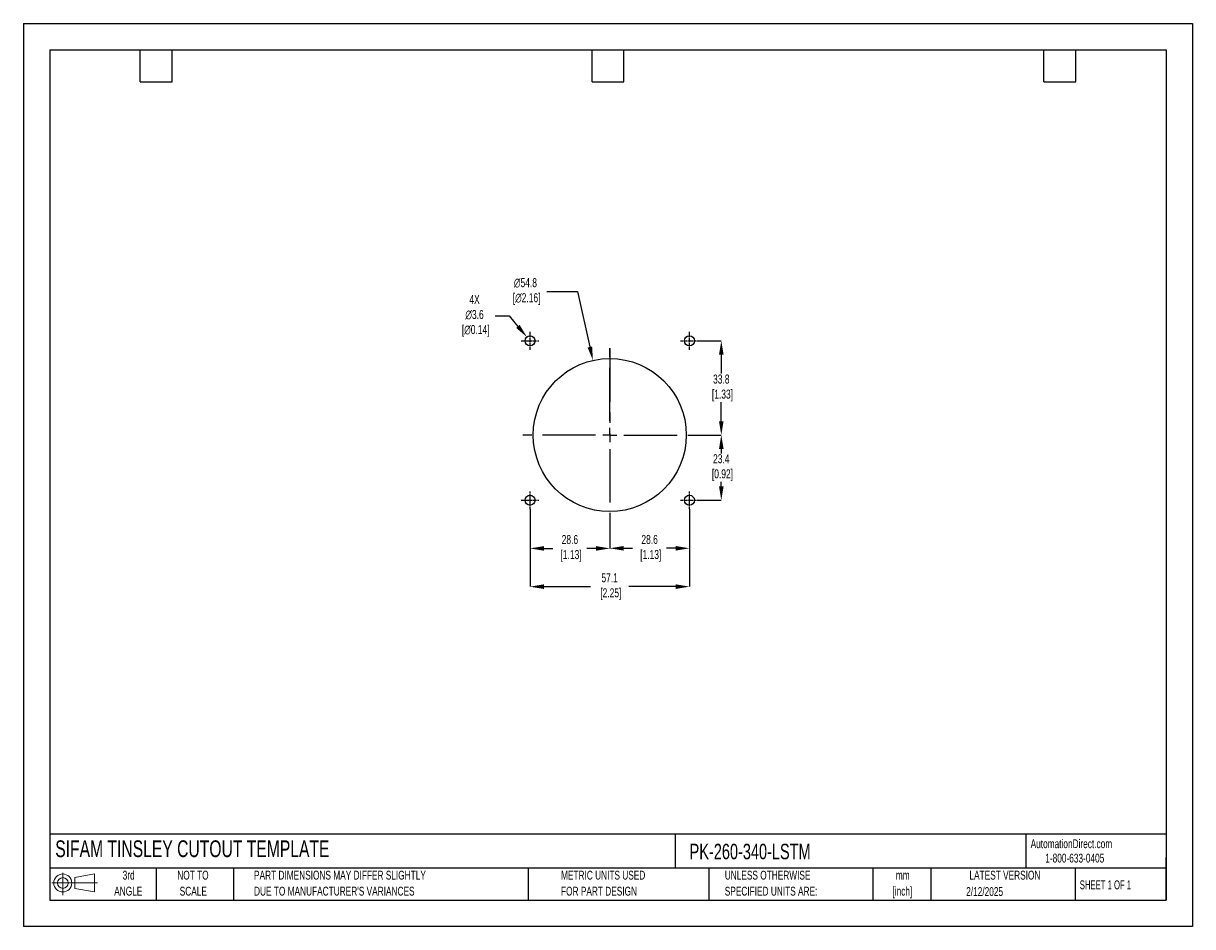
# Model space of a CAD drawing. Header units: millimetres. Extents: x 0 to 419, y 0 to 324.
import ezdxf

# ---------------------------------------------------------------- set-up
doc = ezdxf.new("R2010")
doc.units = ezdxf.units.MM
doc.header["$LTSCALE"] = 1.5
doc.header["$PDSIZE"] = -1
doc.linetypes.add('CENTERX2', pattern=[20.32, 12.7, -2.54, 2.54, -2.54])
for name, color, linetype in [('1', 7, 'Continuous'), ('CENTER', 40, 'CENTERX2'), ('SLD-DEFPOINTS', 7, 'Continuous')]:
    doc.layers.add(name, color=color, linetype=linetype)
doc.layers.add('DIMENSIONS', color=140, linetype='Continuous', lineweight=25)
doc.layers.add('TEXT', color=140, linetype='Continuous', lineweight=25)
doc.styles.add('SLDTEXTSTYLE0', font='TXT', dxfattribs={"width": 0.7})
doc.styles.add('SLDTEXTSTYLE1', font='TXT', dxfattribs={"width": 0.65})
doc.dimstyles.new('SLDDIMSTYLE0', dxfattribs={"dimtxt": 3.237012, "dimasz": 4.953, "dimexe": 0, "dimexo": 0.0625, "dimgap": 0.809253, "dimtad": 0, "dimtih": 1, "dimtoh": 1, "dimrnd": 1e-09, "dimzin": 12, "dimdsep": 46, "dimtxsty": 'SLDTEXTSTYLE0', "dimsah": 1, "dimcen": 0, "dimadec": 0, "dimazin": 3, "dimtfac": 1, "dimtofl": 0, "dimtmove": 0, "dimatfit": 3, "dimfxl": 0, "dimfrac": 2, "dimtolj": 1, "dimtzin": 12, "dimarcsym": 0})

# ---------------------------------------------------------------- blocks, each defined once
blk = doc.blocks.new('Block11')
at = {"color": 7, "linetype": 'Continuous', "lineweight": 18}
for p, q in [((0, 4.32), (16.31, 4.32)), ((3.88, 7.97), (3.88, 0)), ((8.22, 6.25), (15.26, 7.55)), ((8.22, 2.39), (8.22, 6.25)), ((15.26, 7.55), (15.26, 1.1)), ((8.22, 2.39), (15.26, 1.1))]:
    blk.add_line(p, q, dxfattribs=at)
for radius in [3.23, 1.93]:
    blk.add_circle((3.88, 4.32), radius, dxfattribs=at)
blk = doc.blocks.new('Block12')
at = {"layer": 'SLD-DEFPOINTS'}
blk.add_blockref('Block11', (0, 0), dxfattribs=at)
blk = doc.blocks.new('SW_NOTE_0_1')
at = {"layer": 'TEXT', "color": 0, "linetype": 'CENTERX2', "lineweight": 18, "char_height": 3.175, "attachment_point": 2, "style": 'SLDTEXTSTYLE0'}
for s, insert in [('mm', (4.27, 4.09)), ('[inch]', (4.14, -1.64))]:
    blk.add_mtext(s, dxfattribs=dict(at, insert=insert))
blk = doc.blocks.new('SW_NOTE_0_2')
at = {"layer": 'TEXT', "color": 0, "linetype": 'CENTERX2', "lineweight": 18, "char_height": 3.175, "attachment_point": 1, "style": 'SLDTEXTSTYLE0'}
for s, insert in [('UNLESS OTHERWISE', (0, 4.09)), ('SPECIFIED UNITS ARE:', (0, -1.64))]:
    blk.add_mtext(s, dxfattribs=dict(at, insert=insert))
blk = doc.blocks.new('SW_NOTE_0_3')
at = {"layer": 'TEXT', "color": 0, "linetype": 'CENTERX2', "lineweight": 18, "char_height": 3.175, "attachment_point": 1, "style": 'SLDTEXTSTYLE0'}
for s, insert in [('PART DIMENSIONS MAY DIFFER SLIGHTLY', (0, 4.09)), ("DUE TO MANUFACTURER'S VARIANCES", (0, -1.64))]:
    blk.add_mtext(s, dxfattribs=dict(at, insert=insert))
blk = doc.blocks.new('SW_NOTE_0_4')
at = {"layer": 'TEXT', "color": 0, "linetype": 'CENTERX2', "lineweight": 18, "char_height": 3.175, "attachment_point": 2, "style": 'SLDTEXTSTYLE0'}
for s, insert in [('NOT TO', (7.89, 4.09)), ('SCALE', (8.03, -1.64))]:
    blk.add_mtext(s, dxfattribs=dict(at, insert=insert))
blk = doc.blocks.new('SW_NOTE_0_5')
at = {"layer": 'TEXT', "color": 0, "linetype": 'CENTERX2', "lineweight": 18, "char_height": 3.175, "attachment_point": 2, "style": 'SLDTEXTSTYLE0'}
for s, insert in [('3rd', (3.47, 4.09)), ('ANGLE', (3.33, -1.64))]:
    blk.add_mtext(s, dxfattribs=dict(at, insert=insert))
blk = doc.blocks.new('SW_NOTE_0_6')
at = {"layer": 'TEXT', "color": 0, "linetype": 'CENTERX2', "lineweight": 18, "char_height": 3.175, "attachment_point": 1, "style": 'SLDTEXTSTYLE0'}
for s, insert in [('METRIC UNITS USED', (0, 4.09)), ('FOR PART DESIGN', (0, -1.64))]:
    blk.add_mtext(s, dxfattribs=dict(at, insert=insert))
blk = doc.blocks.new('SW_CENTERMARKSYMBOL_0')
at = {"layer": 'CENTER', "color": 0}
for p, q in [((0, 5.08), (0, 31.2)), ((-5.08, 0), (-31.2, 0)), ((0, 0), (-2.54, 0)), ((0, 0), (0, 2.54)), ((0, 0), (0, -2.54)), ((0, 0), (2.54, 0)), ((5.08, 0), (31.2, 0)), ((0, -5.08), (0, -31.2))]:
    blk.add_line(p, q, dxfattribs=at)
blk = doc.blocks.new('*D21')
at = {"layer": 'Defpoints', "color": 0}
for p in [(238.76, 149.69), (210.19, 145.06), (238.76, 135.64)]:
    blk.add_point(p, dxfattribs=at)
at = {"layer": 'DIMENSIONS', "color": 0, "lineweight": -2}
for p, q in [((238.76, 149.63), (238.76, 135.64)), ((210.19, 145), (210.19, 135.64)), ((215.14, 135.64), (218.38, 135.64)), ((233.81, 135.64), (230.57, 135.64))]:
    blk.add_line(p, q, dxfattribs=at)
at = {"layer": 'DIMENSIONS', "color": 0}
for points in [[(215.14, 136.47), (215.14, 134.82), (210.19, 135.64)], [(233.81, 136.47), (233.81, 134.82), (238.76, 135.64)]]:
    blk.add_solid(points, dxfattribs=at)
at = {"layer": 'DIMENSIONS', "color": 0, "insert": (224.47, 135.64), "char_height": 3.237, "attachment_point": 5, "style": 'SLDTEXTSTYLE0'}
blk.add_mtext('\\A1;28.6\\P [1.13]', dxfattribs=at)
blk = doc.blocks.new('*D22')
at = {"layer": 'Defpoints', "color": 0}
for p in [(181.61, 149.69), (238.76, 149.69), (238.76, 121.9)]:
    blk.add_point(p, dxfattribs=at)
at = {"layer": 'DIMENSIONS', "color": 0, "lineweight": -2}
for p, q in [((181.61, 149.63), (181.61, 121.9)), ((238.76, 149.63), (238.76, 121.9)), ((186.56, 121.9), (203.3, 121.9)), ((233.81, 121.9), (217, 121.9))]:
    blk.add_line(p, q, dxfattribs=at)
at = {"layer": 'DIMENSIONS', "color": 0}
for points in [[(186.56, 122.72), (186.56, 121.07), (181.61, 121.9)], [(233.81, 122.72), (233.81, 121.07), (238.76, 121.9)]]:
    blk.add_solid(points, dxfattribs=at)
at = {"layer": 'DIMENSIONS', "color": 0, "insert": (210.15, 121.9), "char_height": 3.237, "attachment_point": 5, "style": 'SLDTEXTSTYLE0'}
blk.add_mtext('\\A1;57.1\\P [2.25]', dxfattribs=at)
blk = doc.blocks.new('*D23')
at = {"layer": 'Defpoints', "color": 0}
for p in [(241.38, 176.25), (241.95, 152.88), (250.16, 152.88)]:
    blk.add_point(p, dxfattribs=at)
at = {"layer": 'DIMENSIONS', "color": 0, "lineweight": -2}
for p, q in [((241.44, 176.25), (250.16, 176.25)), ((250.16, 171.3), (250.16, 169.69)), ((250.16, 157.84), (250.16, 159.44)), ((242.01, 152.88), (250.16, 152.88))]:
    blk.add_line(p, q, dxfattribs=at)
at = {"layer": 'DIMENSIONS', "color": 0}
for points in [[(249.34, 171.3), (250.99, 171.3), (250.16, 176.25)], [(249.34, 157.84), (250.99, 157.84), (250.16, 152.88)]]:
    blk.add_solid(points, dxfattribs=at)
at = {"layer": 'DIMENSIONS', "color": 0, "insert": (250.16, 164.57), "char_height": 3.237, "attachment_point": 5, "style": 'SLDTEXTSTYLE0'}
blk.add_mtext('\\A1;23.4\\P [0.92]', dxfattribs=at)
blk = doc.blocks.new('*D24')
at = {"layer": 'Defpoints', "color": 0}
for p in [(241.95, 210.03), (241.38, 176.25), (250.16, 176.25)]:
    blk.add_point(p, dxfattribs=at)
at = {"layer": 'DIMENSIONS', "color": 0, "lineweight": -2}
for p, q in [((242.01, 210.03), (250.16, 210.03)), ((250.16, 205.08), (250.16, 198.27)), ((250.16, 181.21), (250.16, 188.02)), ((241.44, 176.25), (250.16, 176.25))]:
    blk.add_line(p, q, dxfattribs=at)
at = {"layer": 'DIMENSIONS', "color": 0}
for points in [[(249.34, 205.08), (250.99, 205.08), (250.16, 210.03)], [(249.34, 181.21), (250.99, 181.21), (250.16, 176.25)]]:
    blk.add_solid(points, dxfattribs=at)
at = {"layer": 'DIMENSIONS', "color": 0, "insert": (250.16, 193.14), "char_height": 3.237, "attachment_point": 5, "style": 'SLDTEXTSTYLE0'}
blk.add_mtext('\\A1;33.8\\P [1.33]', dxfattribs=at)
blk = doc.blocks.new('*D25')
at = {"layer": 'Defpoints', "color": 0}
for p in [(181.61, 149.69), (210.19, 145.06), (181.61, 135.61)]:
    blk.add_point(p, dxfattribs=at)
at = {"layer": 'DIMENSIONS', "color": 0, "lineweight": -2}
for p, q in [((181.61, 149.63), (181.61, 135.61)), ((210.19, 145), (210.19, 135.61)), ((186.56, 135.61), (189.8, 135.61)), ((205.23, 135.61), (201.99, 135.61))]:
    blk.add_line(p, q, dxfattribs=at)
at = {"layer": 'DIMENSIONS', "color": 0}
for points in [[(186.56, 136.43), (186.56, 134.78), (181.61, 135.61)], [(205.23, 136.43), (205.23, 134.78), (210.19, 135.61)]]:
    blk.add_solid(points, dxfattribs=at)
at = {"layer": 'DIMENSIONS', "color": 0, "insert": (195.9, 135.61), "char_height": 3.237, "attachment_point": 5, "style": 'SLDTEXTSTYLE0'}
blk.add_mtext('\\A1;28.6\\P [1.13]', dxfattribs=at)
blk = doc.blocks.new('*D26')
at = {"layer": 'Defpoints', "color": 0}
for p in [(204.15, 203.01), (216.22, 149.5)]:
    blk.add_point(p, dxfattribs=at)
at = {"layer": 'DIMENSIONS', "color": 0, "lineweight": -2}
for p, q in [((187.58, 227.7), (198.57, 227.7)), ((198.57, 227.7), (203.06, 207.84))]:
    blk.add_line(p, q, dxfattribs=at)
at = {"layer": 'DIMENSIONS', "color": 0}
blk.add_solid([(203.86, 208.02), (202.25, 207.66), (204.15, 203.01)], dxfattribs=at)
at = {"layer": 'DIMENSIONS', "color": 0, "insert": (179.97, 227.7), "char_height": 3.237, "attachment_point": 5, "style": 'SLDTEXTSTYLE0'}
blk.add_mtext('\\A1;∅54.8\\P [∅2.16]', dxfattribs=at)
blk = doc.blocks.new('*D27')
at = {"layer": 'Defpoints', "color": 0}
for p in [(180.47, 211.4), (182.76, 208.67)]:
    blk.add_point(p, dxfattribs=at)
at = {"layer": 'DIMENSIONS', "color": 0, "lineweight": -2}
for p, q in [((169.14, 218.98), (174.09, 218.98)), ((174.09, 218.98), (177.28, 215.19))]:
    blk.add_line(p, q, dxfattribs=at)
at = {"layer": 'DIMENSIONS', "color": 0}
blk.add_solid([(177.91, 215.72), (176.65, 214.66), (180.47, 211.4)], dxfattribs=at)
at = {"layer": 'DIMENSIONS', "color": 0, "insert": (161.72, 218.98), "char_height": 3.237, "attachment_point": 5, "style": 'SLDTEXTSTYLE0'}
blk.add_mtext('\\A1;4X\\P∅3.6\\P [∅0.14]', dxfattribs=at)

msp = doc.modelspace()

# ---------------------------------------------------------------- linework, layer by layer
at = {"color": 7, "linetype": 'Continuous'}
for p, q in [((0, 323.85), (0, 0)), ((0, 323.85), (419.1, 323.85)), ((419.1, 323.85), (419.1, 0)), ((419.1, 0), (0, 0))]:
    msp.add_line(p, q, dxfattribs=at)
at = {"layer": '1', "color": 1, "linetype": 'Continuous'}
for centre, radius in [((181.61, 210.03), 1.78), ((238.76, 210.03), 1.78), ((210.19, 176.25), 27.43), ((181.61, 152.88), 1.78), ((238.76, 152.88), 1.78)]:
    msp.add_circle(centre, radius, dxfattribs=at)
at = {"layer": 'CENTER', "ltscale": 0.05}
for p, q in [((178.42, 210.03), (184.8, 210.03)), ((181.61, 206.84), (181.61, 213.22)), ((235.57, 210.03), (241.95, 210.03)), ((238.76, 206.84), (238.76, 213.22)), ((181.61, 149.69), (181.61, 156.07)), ((238.76, 149.69), (238.76, 156.07)), ((178.42, 152.88), (184.8, 152.88)), ((235.57, 152.88), (241.95, 152.88))]:
    msp.add_line(p, q, dxfattribs=at)
at = {"layer": 'CENTER'}
msp.add_line((210.19, 207.25), (210.19, 176.25), dxfattribs=at)
at = {"layer": 'TEXT'}
for p, q in [((9.52, 314.32), (409.57, 314.32)), ((9.52, 314.32), (9.52, 9.52)), ((41.91, 302.89), (41.91, 314.32)), ((53.34, 302.89), (53.34, 314.32)), ((203.83, 302.89), (203.83, 314.32)), ((215.26, 302.89), (215.26, 314.32)), ((365.76, 302.89), (365.76, 314.32)), ((377.19, 302.89), (377.19, 314.32)), ((409.57, 314.32), (409.57, 9.52)), ((41.91, 302.89), (53.34, 302.89)), ((203.83, 302.89), (215.26, 302.89)), ((365.76, 302.89), (377.19, 302.89)), ((409.57, 33.19), (9.52, 33.19)), ((233.64, 33.19), (233.64, 20.95)), ((359.36, 33.19), (359.36, 20.95)), ((409.57, 9.52), (409.57, 24.77)), ((409.57, 20.95), (9.52, 20.95)), ((47.62, 20.95), (47.62, 9.52)), ((75.32, 20.95), (75.32, 9.52)), ((180.97, 20.95), (180.97, 9.52)), ((245.67, 20.95), (245.67, 9.52)), ((304.54, 20.95), (304.54, 9.52)), ((325.22, 20.95), (325.22, 9.52)), ((377.02, 20.95), (377.02, 9.52)), ((9.52, 9.52), (409.57, 9.52))]:
    msp.add_line(p, q, dxfattribs=at)

# ---------------------------------------------------------------- block references
at = {"layer": 'CENTER'}
msp.add_blockref('SW_CENTERMARKSYMBOL_0', (210.19, 176.25), dxfattribs=at)
at = {"layer": 'SLD-DEFPOINTS'}
msp.add_blockref('Block12', (10.26, 11.33), dxfattribs=at)
at = {"layer": 'TEXT', "linetype": 'CENTERX2', "lineweight": 18}
for name, p in [('SW_NOTE_0_5', (34.27, 15.95)), ('SW_NOTE_0_4', (52.89, 15.95)), ('SW_NOTE_0_3', (82.68, 15.95)), ('SW_NOTE_0_6', (192.72, 15.95)), ('SW_NOTE_0_2', (251.41, 15.95)), ('SW_NOTE_0_1', (310.93, 15.95))]:
    msp.add_blockref(name, p, dxfattribs=at)

# ---------------------------------------------------------------- texts
at = {"layer": 'TEXT', "linetype": 'CENTERX2', "lineweight": 25, "attachment_point": 1, "style": 'SLDTEXTSTYLE0'}
for s, insert, char_height in [('SIFAM TINSLEY CUTOUT TEMPLATE', (11.42, 30.93), 6), ('PK-260-340-LSTM', (238.81, 29.71), 5.5562)]:
    msp.add_mtext(s, dxfattribs=dict(at, insert=insert, char_height=char_height))
at = {"layer": 'TEXT', "linetype": 'CENTERX2', "lineweight": 18, "char_height": 3.175}
for s, insert, attachment_point, style in [('AutomationDirect.com', (361.04, 31.31), 1, 'SLDTEXTSTYLE0'), ('1-800-633-0405', (366.29, 26.16), 1, 'SLDTEXTSTYLE0'), ('LATEST VERSION', (351.83, 20.05), 2, 'SLDTEXTSTYLE0'), ('2/12/2025', (344.55, 14.16), 2, 'SLDTEXTSTYLE0'), ('SHEET 1 OF 1', (378.66, 16.58), 1, 'SLDTEXTSTYLE1')]:
    msp.add_mtext(s, dxfattribs=dict(at, insert=insert, attachment_point=attachment_point, style=style))

# ---------------------------------------------------------------- dimensions: what is measured, and where the dimension line sits
at = {"layer": 'DIMENSIONS'}
dim = msp.add_diameter_dim_2p(p1=(216.2223, 149.5016), p2=(204.1483, 203.0062), text='<>\\P[]', dimstyle='SLDDIMSTYLE0', override={"dimdec": 1}, dxfattribs=at)
dim.commit()
dim.dimension.update_dxf_attribs({"geometry": '*D26', "text_midpoint": (179.9726, 227.704), "dimtype": 163})
dim = msp.add_diameter_dim_2p(p1=(182.76, 208.67), p2=(180.47, 211.4), text='4X\\P<>\\P[]', dimstyle='SLDDIMSTYLE0', override={"dimdec": 1}, dxfattribs=at)
dim.commit()
dim.dimension.update_dxf_attribs({"geometry": '*D27', "text_midpoint": (161.72, 218.98)})
for base, p1, p2, picture, middle in [((250.16, 176.25), (241.95, 210.03), (241.38, 176.25), '*D24', (250.16, 193.14)), ((250.16, 152.88), (241.38, 176.25), (241.95, 152.88), '*D23', (250.16, 164.57))]:
    dim = msp.add_linear_dim(base=base, p1=p1, p2=p2, angle=90, text='<>\\P[]', dimstyle='SLDDIMSTYLE0', override={"dimdec": 1}, dxfattribs=at)
    dim.commit()
    dim.dimension.update_dxf_attribs({"geometry": picture, "text_midpoint": middle})
dim = msp.add_linear_dim(base=(238.76030829, 121.89690115), p1=(181.61030829, 149.69382472), p2=(238.76030829, 149.69382472), text='<>\\P[]', dimstyle='SLDDIMSTYLE0', override={"dimdec": 1}, dxfattribs=at)
dim.commit()
dim.dimension.update_dxf_attribs({"geometry": '*D22', "text_midpoint": (210.14810518, 121.89690115), "dimtype": 160})
for base, p2, picture, middle in [((181.61, 135.61), (181.61, 149.69), '*D25', (195.9, 135.61)), ((238.76, 135.64), (238.76, 149.69), '*D21', (224.47, 135.64))]:
    dim = msp.add_linear_dim(base=base, p1=(210.19, 145.06), p2=p2, text='<>\\P[]', dimstyle='SLDDIMSTYLE0', override={"dimdec": 1}, dxfattribs=at)
    dim.commit()
    dim.dimension.update_dxf_attribs({"geometry": picture, "text_midpoint": middle})

doc.saveas('drawing.dxf')
